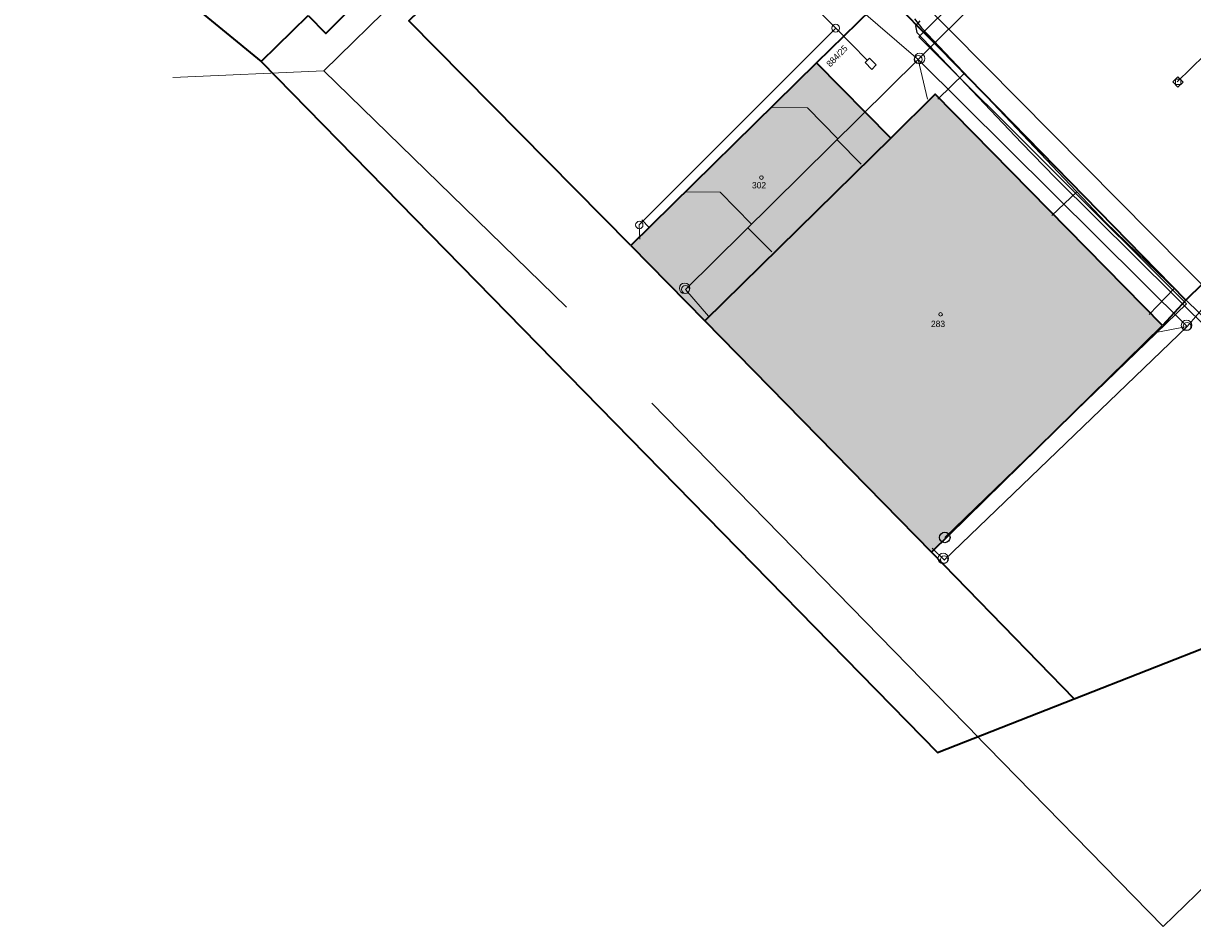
# Model space of a CAD drawing. Header units: millimetres. Extents: x -527259 to -526551, y -1129736 to -1129000.
# Tile 111 of 213: x -526885 to -526774, y -1129705 to -1129620. Entities that reach past the tile are written whole.
import ezdxf
from ezdxf.enums import TextEntityAlignment as Align

# ---------------------------------------------------------------- set-up
doc = ezdxf.new("R2010")
doc.units = ezdxf.units.MM
doc.header["$LTSCALE"] = 12
for name, color, linetype, lineweight in [('ISa_destova_kanalizace', 4, 'KANALIZACE_DESTOVA_PODZ', 9), ('ISa_NN', 6, 'EL_VEDENI_NN_PODZ', 0), ('ISa_plyn_pdzem_NTL', 6, 'PLYN_POTRUBI_NT_PODZ', 0), ('ISa_splaskova_kanalizace', 30, 'KANALIZACE_SPLASKOVA_PODZ', 0), ('KN tlusta', 170, 'Continuous', 35), ('srafy', 6, 'Continuous', 9), ('tlusta', 7, 'Continuous', 15)]:
    doc.layers.add(name, color=color, linetype=linetype, lineweight=lineweight)
for name, color, linetype in [('ISa_Vodovod', 6, 'VODA_PITNA_PODZ'), ('Parc. č.', 170, 'Continuous'), ('VRSTVA_30', 7, 'Continuous')]:
    doc.layers.add(name, color=color, linetype=linetype)
doc.styles.add('laplan', font='txt', dxfattribs={"height": 0.002})
doc.styles.add('laplan N', font='txt')
doc.linetypes.add('EL_VEDENI_NN_PODZ', pattern='A,35,-15,[109,CADKON.SHX,S=5,R=0,X=0,Y=0],-50', length=100)
doc.linetypes.add('KANALIZACE_DESTOVA_PODZ', pattern='A,35,-15,[102,CADKON.SHX,S=5,R=0,X=0,Y=5],-5,[106,CADKON.SHX,S=5,R=0,X=10,Y=0],30,-15', length=100)
doc.linetypes.add('KANALIZACE_SPLASKOVA_PODZ', pattern='A,35,-15,[102,CADKON.SHX,S=5,R=0,X=0,Y=5],-5,[102,CADKON.SHX,S=5,R=0,X=20,Y=5],30,-15', length=100)
doc.linetypes.add('PLYN_POTRUBI_NT_PODZ', pattern='A,35,-15,[112,CADKON.SHX,S=2.5,R=0,X=0,Y=0],-50', length=100)
doc.linetypes.add('VODA_PITNA_PODZ', pattern='A,35,-15,[117,CADKON.SHX,S=1.25,R=0,X=0,Y=0],-50', length=100)

# ---------------------------------------------------------------- blocks, each defined once
blk = doc.blocks.new('4$02')
at = {"layer": 'tlusta', "color": 0}
blk.add_circle((-0.01, 0), 0.175, dxfattribs=at)

msp = doc.modelspace()

# ---------------------------------------------------------------- hatches: boundary and pattern name
at = {"layer": 'srafy', "transparency": 33554559}
h = msp.add_hatch(color=251, dxfattribs=at)
h.dxf.hatch_style = 1
h.paths.add_polyline_path([(-526808.673, -1129624.202), (-526809.44, -1129623.461), (-526807.223, -1129621.164), (-526806.455, -1129621.906)], flags=9)
h.paths.add_polyline_path([(-526777.02, -1129648.283), (-526798.6, -1129626.313), (-526802.83, -1129630.473), (-526820.5, -1129647.853), (-526798.97, -1129669.803)])
h = msp.add_hatch(color=251, dxfattribs=at)
h.dxf.hatch_style = 1
h.paths.add_polyline_path([(-526820.5, -1129647.853), (-526802.83, -1129630.473), (-526809.88, -1129623.333), (-526827.55, -1129640.683), (-526827.55, -1129640.683)])

# ---------------------------------------------------------------- linework, layer by layer
at = {"layer": 'ISa_destova_kanalizace', "ltscale": 0.002}
for p, q in [((-526800.23, -1129623.013), (-526768.82, -1129591.733)), ((-526775.623, -1129625.133), (-526755.53, -1129605.493)), ((-526806.08, -1129617.963), (-526800.23, -1129623.013)), ((-526822.34, -1129644.853), (-526800.23, -1129623.013)), ((-526774.68, -1129648.363), (-526800.23, -1129623.013)), ((-526799.35, -1129626.793), (-526800.23, -1129623.013)), ((-526775.544, -1129624.656), (-526776.045, -1129625.145)), ((-526775.27, -1129624.883), (-526775.77, -1129624.883)), ((-526775.77, -1129624.883), (-526775.77, -1129625.383)), ((-526775.054, -1129625.157), (-526775.544, -1129624.656)), ((-526775.27, -1129625.383), (-526775.27, -1129624.883)), ((-526776.045, -1129625.145), (-526775.555, -1129625.647)), ((-526775.77, -1129625.383), (-526775.27, -1129625.383)), ((-526775.555, -1129625.647), (-526775.054, -1129625.157)), ((-526814.066, -1129627.575), (-526810.742, -1129627.61)), ((-526810.742, -1129627.61), (-526807.856, -1129630.558)), ((-526805.65, -1129632.953), (-526807.936, -1129630.637)), ((-526822.232, -1129635.571), (-526819.05, -1129635.604)), ((-526819.05, -1129635.604), (-526816.062, -1129638.656)), ((-526814.15, -1129641.283), (-526816.407, -1129638.996)), ((-526766.84, -1129639.283), (-526774.68, -1129648.363)), ((-526820.167, -1129647.39), (-526822.34, -1129644.853)), ((-526797.75, -1129670.563), (-526774.68, -1129648.363)), ((-526777.66, -1129648.943), (-526774.68, -1129648.363)), ((-526798.906, -1129669.451), (-526797.732, -1129670.58))]:
    msp.add_line(p, q, dxfattribs=at)
at = {"layer": 'ISa_destova_kanalizace', "linetype": 'Continuous', "ltscale": 0.002}
for centre, radius in [((-526800.23, -1129623.013), 0.375), ((-526800.084, -1129622.912), 0.5), ((-526774.73, -1129648.268), 0.5), ((-526774.68, -1129648.363), 0.375), ((-526797.851, -1129670.416), 0.5), ((-526797.768, -1129670.517), 0.35), ((-526797.768, -1129670.517), 0.35)]:
    msp.add_circle(centre, radius, dxfattribs=at)
at = {"layer": 'ISa_destova_kanalizace', "ltscale": 0.002}
for centre, radius in [((-526822.416, -1129644.747), 0.5), ((-526822.34, -1129644.853), 0.375)]:
    msp.add_circle(centre, radius, dxfattribs=at)
at = {"layer": 'ISa_NN', "ltscale": 0.002}
for p, q in [((-526800.17, -1129620.872), (-526768.81, -1129589.622)), ((-526856.7, -1129624.075), (-526835.761, -1129603.534)), ((-526802.642, -1129614.724), (-526770.214, -1129647.506)), ((-526774.728, -1129646.23), (-526800.17, -1129620.872)), ((-526871.043, -1129624.715), (-526856.7, -1129624.075)), ((-526833.66, -1129646.532), (-526856.7, -1129624.075)), ((-526797.705, -1129668.423), (-526774.728, -1129646.23)), ((-526825.535, -1129655.678), (-526794.393, -1129687.515)), ((-526776.936, -1129705.394), (-526749.786, -1129678.837)), ((-526795.027, -1129686.898), (-526776.936, -1129705.394))]:
    msp.add_line(p, q, dxfattribs=at)
at = {"layer": 'ISa_plyn_pdzem_NTL', "ltscale": 0.002}
for p, q in [((-526782.41, -1129638.483), (-526799.92, -1129620.003)), ((-526795.831, -1129624.318), (-526798.347, -1129626.784)), ((-526787.527, -1129637.825), (-526785.159, -1129635.581)), ((-526771.67, -1129648.883), (-526782.41, -1129638.483)), ((-526778.292, -1129647.249), (-526775.904, -1129644.783))]:
    msp.add_line(p, q, dxfattribs=at)
at = {"layer": 'ISa_splaskova_kanalizace', "ltscale": 0.002}
for p, q in [((-526805.084, -1129623.074), (-526808.07, -1129620.033)), ((-526805.268, -1129623.302), (-526804.84, -1129622.883)), ((-526804.84, -1129622.883), (-526805.268, -1129623.302)), ((-526805.268, -1129623.302), (-526804.64, -1129623.946)), ((-526804.211, -1129623.527), (-526804.84, -1129622.883)), ((-526804.64, -1129623.946), (-526804.211, -1129623.527)), ((-526804.64, -1129623.946), (-526804.211, -1129623.527)), ((-526826.503, -1129638.257), (-526825.805, -1129638.973))]:
    msp.add_line(p, q, dxfattribs=at)
for points in [[(-526808.07, -1129620.033), (-526828.291, -1129599.981), (-526828.284, -1129597.697)], [(-526826.666, -1129640.069), (-526826.732, -1129638.734), (-526808.07, -1129620.033)]]:
    msp.add_lwpolyline(points, dxfattribs=at)
for centre, radius in [((-526808.07, -1129620.033), 0.375), ((-526826.732, -1129638.734), 0.35)]:
    msp.add_circle(centre, radius, dxfattribs=at)
at = {"layer": 'ISa_Vodovod', "ltscale": 0.002}
for p, q in [((-526800.57, -1129619.133), (-526799.92, -1129620.003)), ((-526800.07, -1129619.353), (-526800.49, -1129619.813)), ((-526800.49, -1129619.813), (-526800.35, -1129620.453)), ((-526800.35, -1129620.453), (-526790.4, -1129630.943)), ((-526790.4, -1129630.943), (-526787.17, -1129634.263)), ((-526787.17, -1129634.263), (-526772.08, -1129649.233))]:
    msp.add_line(p, q, dxfattribs=at)
at = {"layer": 'KN tlusta'}
for p, q in [((-526774.8, -1129645.873), (-526739.93, -1129611.463)), ((-526803.25, -1129616.843), (-526809.88, -1129623.333)), ((-526862.66, -1129623.213), (-526858.19, -1129618.833)), ((-526809.88, -1129623.333), (-526827.55, -1129640.683)), ((-526802.83, -1129630.473), (-526809.88, -1129623.333)), ((-526802.83, -1129630.473), (-526820.5, -1129647.853)), ((-526827.55, -1129640.683), (-526820.5, -1129647.853)), ((-526774.8, -1129645.873), (-526777.02, -1129648.283)), ((-526820.5, -1129647.853), (-526798.97, -1129669.803)), ((-526798.97, -1129669.803), (-526777.02, -1129648.283)), ((-526785.4, -1129683.763), (-526703.74, -1129651.65)), ((-526798.97, -1129669.803), (-526785.4, -1129683.763))]:
    msp.add_line(p, q, dxfattribs=at)
for points in [[(-526885.26, -1129574.583), (-526874.79, -1129604.383), (-526870.01, -1129617.153), (-526862.66, -1129623.213)], [(-526858.19, -1129618.833), (-526856.52, -1129620.553), (-526849.09, -1129613.053), (-526850.7, -1129611.483), (-526829.05, -1129590.273)], [(-526827.55, -1129640.683), (-526848.62, -1129619.353), (-526824.21, -1129595.673)], [(-526803.25, -1129616.843), (-526798.21, -1129621.943), (-526774.8, -1129645.873)], [(-526862.66, -1129623.213), (-526798.39, -1129688.863), (-526785.4, -1129683.763)], [(-526777.02, -1129648.283), (-526798.6, -1129626.313), (-526802.83, -1129630.473)]]:
    msp.add_lwpolyline(points, dxfattribs=at)
at = {"layer": 'VRSTVA_30', "color": 1}
msp.add_circle((-526797.705, -1129668.423), 0.5, dxfattribs=at)

# ---------------------------------------------------------------- block references
at = {"layer": 'tlusta'}
for p in [(-526815.11, -1129634.233), (-526798.089, -1129647.223)]:
    msp.add_blockref('4$02', p, dxfattribs=at)

# ---------------------------------------------------------------- texts
at = {"layer": 'Parc. č.', "style": 'laplan N'}
msp.add_text('884/25', height=0.6, rotation=46, dxfattribs=at).set_placement((-526807.728, -1129622.889), align=Align.CENTER)
at = {"layer": 'Parc. č.', "style": 'laplan'}
for s, p in [('302', (-526815.352, -1129635.259)), ('283', (-526798.342, -1129648.429))]:
    msp.add_text(s, height=0.6, dxfattribs=at).set_placement(p, align=Align.CENTER)

doc.saveas('drawing.dxf')
